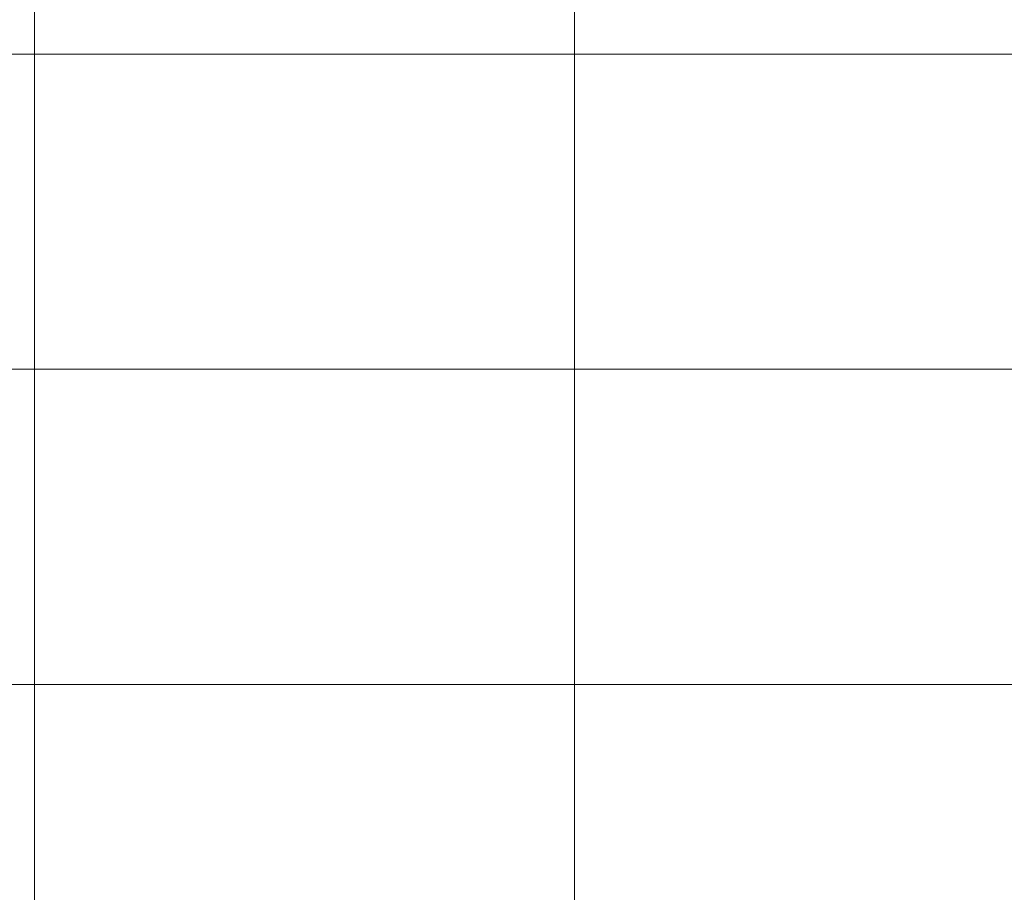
# Model space of a CAD drawing. Extents: x 0 to 1189, y 0 to 841.
# Tile 123 of 129: x 1097 to 1119, y 95 to 115. Entities that reach past the tile are written whole.
import ezdxf

# ---------------------------------------------------------------- set-up
doc = ezdxf.new("R2010")
doc.units = 0

msp = doc.modelspace()

# ---------------------------------------------------------------- linework, layer by layer
at = {"color": 7, "lineweight": 13}
for p, q in [((1097, 821), (1097, 76)), ((1109, 821), (1109, 76)), ((1169, 114), (989, 114)), ((1169, 107), (989, 107)), ((1169, 100), (989, 100))]:
    msp.add_line(p, q, dxfattribs=at)

doc.saveas('drawing.dxf')
